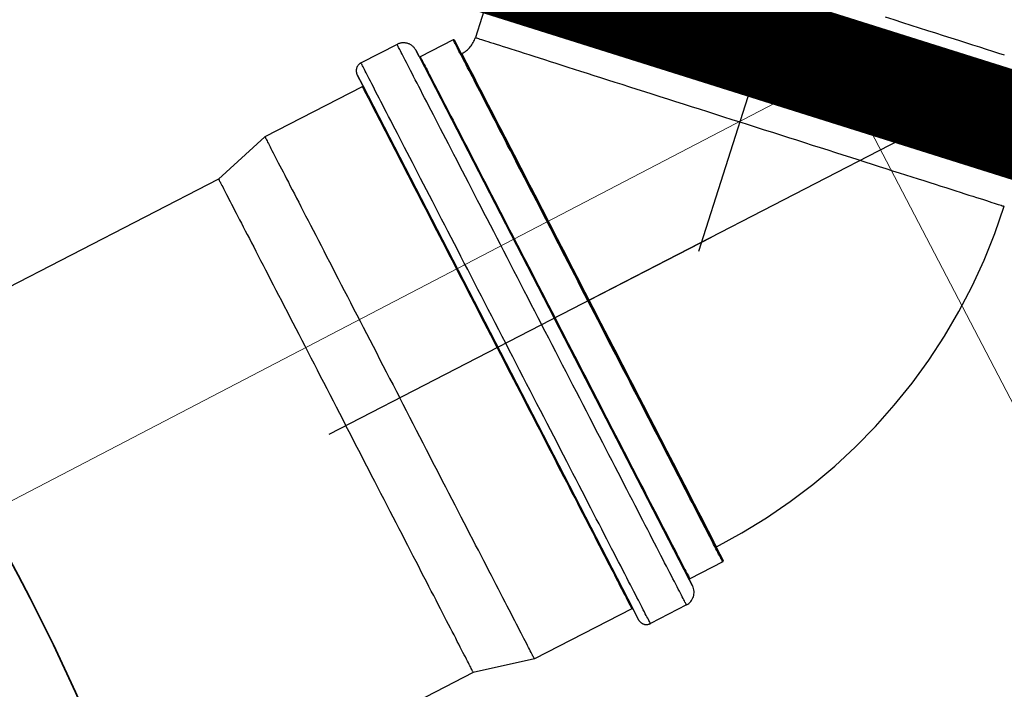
# Model space of a CAD drawing. Header units: metres. Extents: x -535942 to -530626, y -1087729 to -1086275.
# Tile 122 of 247: x -534205.161 to -534204.603, y -1086919.07 to -1086918.69. Entities that reach past the tile are written whole.
import ezdxf

# ---------------------------------------------------------------- set-up
doc = ezdxf.new("R2010")
doc.units = ezdxf.units.M
for name, pattern in [('A_CARA_07', [7, 5, -2]), ('DASHDOT', [1, 0.5, -0.25, 0, -0.25]), ('DASHED', [19.05, 12.7, -6.35])]:
    doc.linetypes.add(name, pattern=pattern)
for name, color, linetype in [('_externi reference', 7, 'Continuous'), ('PROSPECT_neviditelná', 8, 'DASHED'), ('PROSPECT_osa', 8, 'DASHDOT')]:
    doc.layers.add(name, color=color, linetype=linetype)
doc.layers.add('AG_Demolice', color=7, linetype='Continuous', lineweight=25, true_color=0xff8000)
for name, color, linetype, lineweight in [('AG_koty souradnice značky', 240, 'Continuous', 13), ('CA_POHHRA25', 7, 'Continuous', 25), ('CA_REZY', 1, 'Continuous', 50), ('PROSPECT_technologie - nová', 150, 'Continuous', 35)]:
    doc.layers.add(name, color=color, linetype=linetype, lineweight=lineweight)
doc.styles.add('PM-Poznámka', font='ARIALN.TTF', dxfattribs={"width": 0.8})
doc.dimstyles.new('RP_Poznámkový', dxfattribs={"dimscale": 0, "dimtxt": 2, "dimasz": 2, "dimexe": 0, "dimexo": 5, "dimgap": 0.5, "dimtad": 1, "dimzin": 1, "dimtxsty": 'PM-Poznámka', "dimblk": 'ARCHTICK', "dimcen": 2.5, "dimclrd": 256, "dimclre": 256, "dimclrt": 256, "dimadec": 5, "dimazin": 0, "dimtm": 1e-09, "dimtfac": 1, "dimtmove": 1, "dimatfit": 3, "dimldrblk": 'CLOSEDBLANK', "dimfxl": 10, "dimfxlon": 1, "dimtfill": 1, "dimlwd": 13, "dimlwe": 13, "dimarcsym": 0})

# ---------------------------------------------------------------- blocks, each defined once
blk = doc.blocks.new('A$Ca185f1d1')
at = {"layer": 'CA_POHHRA25', "color": 240, "linetype": 'A_CARA_07', "lineweight": 13}
blk.add_circle((13970, -5395.08), 1220, dxfattribs=at)
blk = doc.blocks.new('A$C881cb249')
at = {"layer": 'PROSPECT_neviditelná'}
for p, q in [((12.34144, 10.097), (12.32532, 10.04651)), ((12.3127, 10.04524), (12.29404, 10.0356)), ((12.31346, 10.04484), (12.31337, 10.04502)), ((12.3134, 10.04498), (12.3134, 10.04498)), ((12.3134, 10.04498), (12.31713, 10.03773)), ((12.28084, 10.04263), (12.26041, 10.03208)), ((12.31713, 10.03773), (12.31346, 10.04484)), ((12.29171, 10.03902), (12.29162, 10.03919)), ((12.29165, 10.03915), (12.29165, 10.03915)), ((12.29165, 10.03915), (12.29337, 10.03582)), ((12.29337, 10.03582), (12.29171, 10.03902)), ((12.29337, 10.03582), (12.37006, 9.88724)), ((12.31713, 10.03773), (12.31722, 10.03757)), ((12.31722, 10.03756), (12.31713, 10.03773)), ((12.31722, 10.03757), (12.38961, 9.89733)), ((12.38961, 9.89733), (12.31722, 10.03756)), ((12.31767, 10.03745), (12.31736, 10.03729)), ((12.26138, 10.01931), (12.25826, 10.02535)), ((12.25828, 10.0253), (12.25828, 10.0253)), ((12.25828, 10.0253), (12.26138, 10.01931)), ((12.26116, 10.01863), (12.20592, 9.99012)), ((12.26138, 10.01931), (12.41476, 9.72216)), ((12.20592, 9.99012), (12.17963, 9.96619)), ((12.17963, 9.96619), (11.98898, 9.86778)), ((12.46199, 9.75711), (12.38961, 9.89733)), ((12.38961, 9.89733), (12.46199, 9.7571)), ((12.44675, 9.73867), (12.37006, 9.88724)), ((12.37006, 9.88724), (12.44847, 9.73534)), ((12.33807, 9.87073), (12.41786, 9.71616)), ((12.46215, 9.75754), (12.46185, 9.75738)), ((12.46208, 9.75694), (12.46199, 9.75711)), ((12.46199, 9.7571), (12.46208, 9.75694)), ((12.46575, 9.74983), (12.46208, 9.75694)), ((12.46208, 9.75694), (12.46582, 9.74969)), ((12.46562, 9.74898), (12.44696, 9.73934)), ((12.46584, 9.74965), (12.46575, 9.74983)), ((12.46582, 9.74969), (12.46584, 9.74965)), ((12.4484, 9.73547), (12.44675, 9.73867)), ((12.44849, 9.73529), (12.4484, 9.73547)), ((12.44847, 9.73534), (12.44849, 9.73529)), ((12.41409, 9.72237), (12.35885, 9.69386)), ((12.41779, 9.7163), (12.41476, 9.72216)), ((12.44505, 9.72452), (12.42462, 9.71397)), ((12.41788, 9.71612), (12.41779, 9.7163)), ((12.41786, 9.71616), (12.41788, 9.71612)), ((12.35885, 9.69386), (12.32412, 9.68628)), ((12.32412, 9.68628), (12.13347, 9.58787))]:
    blk.add_line(p, q, dxfattribs=at)
for points in [[(12.46543, 10.05743), (12.4706, 10.05578), (12.4758, 10.05412), (12.48101, 10.05246), (12.48624, 10.05079), (12.49148, 10.04912)], [(12.62562, 10.03648), (12.6223, 10.03754), (12.61884, 10.03864), (12.61524, 10.03979), (12.6115, 10.04099), (12.60764, 10.04222), (12.60365, 10.04349), (12.59954, 10.0448), (12.59531, 10.04615), (12.59098, 10.04754), (12.58653, 10.04895), (12.58199, 10.0504), (12.57735, 10.05188), (12.57262, 10.05339), (12.56781, 10.05493), (12.56292, 10.05649), (12.55795, 10.05807)], [(12.38916, 9.89711), (12.38729, 9.90073), (12.38542, 9.90435), (12.38355, 9.90797), (12.38169, 9.91159), (12.37982, 9.9152), (12.37796, 9.9188), (12.37611, 9.92239), (12.37426, 9.92597), (12.37243, 9.92953), (12.3706, 9.93307), (12.36879, 9.93658), (12.36698, 9.94007), (12.36519, 9.94354), (12.36342, 9.94698), (12.36166, 9.95039), (12.35992, 9.95376), (12.35819, 9.95711), (12.35648, 9.96041), (12.3548, 9.96368), (12.35313, 9.96691), (12.35149, 9.97009), (12.34986, 9.97324), (12.34827, 9.97633), (12.34669, 9.97938), (12.34515, 9.98238), (12.34362, 9.98533), (12.34213, 9.98822), (12.34066, 9.99106), (12.33923, 9.99384), (12.33782, 9.99657), (12.33645, 9.99923), (12.3351, 10.00183), (12.33379, 10.00437), (12.33251, 10.00685), (12.33127, 10.00926), (12.33006, 10.0116), (12.32889, 10.01387), (12.32775, 10.01607), (12.32665, 10.0182), (12.32559, 10.02026), (12.32457, 10.02225), (12.32358, 10.02415), (12.32264, 10.02598), (12.32173, 10.02774), (12.32087, 10.02941), (12.32004, 10.03101), (12.31926, 10.03252), (12.31852, 10.03396), (12.31782, 10.03531), (12.31717, 10.03657), (12.31656, 10.03776), (12.31599, 10.03885), (12.31547, 10.03987), (12.31499, 10.04079), (12.31456, 10.04163), (12.31417, 10.04239), (12.31383, 10.04305), (12.31353, 10.04363), (12.31327, 10.04412), (12.31307, 10.04452), (12.31291, 10.04483), (12.31279, 10.04506), (12.31272, 10.04519), (12.3127, 10.04524)], [(12.32532, 10.04651), (12.32539, 10.04648), (12.32561, 10.04642), (12.32596, 10.0463), (12.32646, 10.04614), (12.3271, 10.04594), (12.32788, 10.04569), (12.3288, 10.0454), (12.32986, 10.04506), (12.33105, 10.04468), (12.33238, 10.04425), (12.33385, 10.04379), (12.33546, 10.04327), (12.33719, 10.04272), (12.33906, 10.04212), (12.34105, 10.04149), (12.34318, 10.04081), (12.34543, 10.04009), (12.3478, 10.03934), (12.35029, 10.03854), (12.3529, 10.03771), (12.35563, 10.03684), (12.35847, 10.03593), (12.36142, 10.03499), (12.36448, 10.03401), (12.36765, 10.033), (12.37092, 10.03196), (12.37428, 10.03088), (12.37775, 10.02978), (12.3813, 10.02864), (12.38495, 10.02748), (12.38868, 10.02629), (12.39249, 10.02507), (12.39638, 10.02383), (12.40035, 10.02257), (12.40438, 10.02128), (12.40849, 10.01997), (12.41266, 10.01864), (12.41688, 10.01729), (12.42117, 10.01592), (12.4255, 10.01454), (12.42988, 10.01314), (12.43431, 10.01173), (12.43877, 10.01031), (12.44327, 10.00887), (12.4478, 10.00743), (12.45235, 10.00597), (12.45693, 10.00451), (12.46153, 10.00305), (12.46613, 10.00158), (12.47075, 10.0001), (12.47537, 9.99863)], [(12.62634, 10.00609), (12.62396, 10.00684), (12.62143, 10.00765), (12.61873, 10.00852), (12.61588, 10.00943), (12.61287, 10.01038), (12.60972, 10.01139), (12.60642, 10.01244), (12.60299, 10.01354), (12.59942, 10.01468), (12.59571, 10.01586), (12.59188, 10.01708), (12.58793, 10.01834), (12.58386, 10.01964), (12.57968, 10.02098), (12.57539, 10.02235), (12.57099, 10.02375), (12.5665, 10.02518), (12.56192, 10.02664), (12.55726, 10.02813), (12.55251, 10.02965), (12.54769, 10.03118), (12.5428, 10.03274), (12.53785, 10.03432), (12.53284, 10.03592), (12.52778, 10.03754), (12.52268, 10.03916), (12.51754, 10.04081), (12.51236, 10.04246), (12.50717, 10.04411), (12.50195, 10.04578), (12.49672, 10.04745), (12.49148, 10.04912)], [(12.36493, 9.87973), (12.36096, 9.88742), (12.35898, 9.89126), (12.357, 9.8951), (12.35502, 9.89893), (12.35305, 9.90275), (12.35109, 9.90656), (12.34913, 9.91035), (12.34717, 9.91413), (12.34523, 9.9179), (12.3433, 9.92164), (12.34138, 9.92536), (12.33947, 9.92906), (12.33758, 9.93273), (12.3357, 9.93637), (12.33383, 9.93998), (12.33199, 9.94355), (12.33016, 9.9471), (12.32835, 9.9506), (12.32656, 9.95407), (12.32479, 9.95749), (12.32305, 9.96087), (12.32132, 9.96421), (12.31963, 9.9675), (12.31795, 9.97074), (12.31631, 9.97393), (12.31469, 9.97707), (12.3131, 9.98015), (12.31154, 9.98317), (12.31, 9.98614), (12.3085, 9.98905), (12.30703, 9.9919), (12.3056, 9.99468), (12.30419, 9.9974), (12.30283, 10.00005), (12.30149, 10.00263), (12.30019, 10.00515), (12.29893, 10.00759), (12.29771, 10.00996), (12.29652, 10.01226), (12.29538, 10.01448), (12.29427, 10.01662), (12.2932, 10.01869), (12.29218, 10.02068), (12.29119, 10.02259), (12.29025, 10.02441), (12.28935, 10.02616), (12.28849, 10.02782), (12.28768, 10.0294), (12.28691, 10.03089), (12.28618, 10.0323), (12.2855, 10.03362), (12.28486, 10.03485), (12.28427, 10.03599), (12.28373, 10.03705), (12.28323, 10.03801), (12.28278, 10.03889), (12.28237, 10.03967), (12.28202, 10.04036), (12.28171, 10.04096), (12.28144, 10.04147), (12.28123, 10.04189), (12.28106, 10.04222), (12.28094, 10.04245), (12.28087, 10.04259), (12.28084, 10.04263)], [(12.29404, 10.0356), (12.29406, 10.03556), (12.29413, 10.03542), (12.29425, 10.0352), (12.29441, 10.03489), (12.29461, 10.03449), (12.29487, 10.034), (12.29516, 10.03342), (12.29551, 10.03276), (12.2959, 10.032), (12.29633, 10.03116), (12.29681, 10.03024), (12.29733, 10.02922), (12.2979, 10.02812), (12.29851, 10.02694), (12.29916, 10.02568), (12.29986, 10.02432), (12.3006, 10.02289), (12.30138, 10.02138), (12.3022, 10.01978), (12.30307, 10.01811), (12.30397, 10.01636), (12.30492, 10.01452), (12.3059, 10.01262), (12.30693, 10.01063), (12.30799, 10.00858), (12.30909, 10.00645), (12.31023, 10.00424), (12.3114, 10.00197), (12.31261, 9.99963), (12.31385, 9.99722), (12.31513, 9.99475), (12.31644, 9.99221), (12.31778, 9.98961), (12.31916, 9.98694), (12.32056, 9.98422), (12.322, 9.98144), (12.32346, 9.9786), (12.32496, 9.9757), (12.32648, 9.97276), (12.32803, 9.96976), (12.3296, 9.96671), (12.3312, 9.96361), (12.33282, 9.96047), (12.33446, 9.95729), (12.33613, 9.95406), (12.33782, 9.95079), (12.33952, 9.94749), (12.34125, 9.94414), (12.34299, 9.94077), (12.34475, 9.93736), (12.34653, 9.93392), (12.34831, 9.93046), (12.35012, 9.92696), (12.35193, 9.92345), (12.35376, 9.91991), (12.35559, 9.91635), (12.35744, 9.91278), (12.35929, 9.90918), (12.36116, 9.90558), (12.36302, 9.90197), (12.36489, 9.89834), (12.36676, 9.89472), (12.36863, 9.8911), (12.3705, 9.88747)], [(12.38961, 9.89733), (12.37955, 9.91681), (12.36945, 9.93638), (12.35976, 9.95515), (12.35068, 9.97274), (12.3424, 9.98878), (12.33508, 10.00296), (12.32888, 10.01498), (12.32392, 10.02459), (12.3203, 10.0316), (12.3181, 10.03586), (12.31736, 10.03729)], [(12.38991, 9.89749), (12.38764, 9.90189), (12.38537, 9.90628), (12.38311, 9.91066), (12.38086, 9.91503), (12.37861, 9.91939), (12.37637, 9.92372), (12.37415, 9.92802), (12.37194, 9.9323), (12.36975, 9.93654), (12.36759, 9.94074), (12.36544, 9.9449), (12.36332, 9.94901), (12.36122, 9.95307), (12.35915, 9.95708), (12.35711, 9.96103), (12.35511, 9.96491), (12.35313, 9.96873), (12.3512, 9.97248), (12.3493, 9.97616), (12.34745, 9.97975), (12.34563, 9.98327), (12.34386, 9.9867), (12.34213, 9.99004), (12.34046, 9.9933), (12.33883, 9.99645), (12.33725, 9.99951), (12.33572, 10.00247), (12.33425, 10.00533), (12.33283, 10.00808), (12.33146, 10.01072), (12.33016, 10.01324), (12.32891, 10.01566), (12.32773, 10.01796), (12.3266, 10.02013), (12.32554, 10.02219), (12.32454, 10.02413), (12.32361, 10.02594), (12.32274, 10.02762), (12.32194, 10.02917), (12.3212, 10.0306), (12.32054, 10.03189), (12.31994, 10.03305), (12.31941, 10.03408), (12.31895, 10.03497), (12.31856, 10.03572), (12.31824, 10.03634), (12.31799, 10.03682), (12.31781, 10.03717), (12.3177, 10.03738), (12.31767, 10.03745)], [(12.34251, 9.87302), (12.34053, 9.87687), (12.33854, 9.88071), (12.33656, 9.88455), (12.33459, 9.88838), (12.33261, 9.8922), (12.33065, 9.89601), (12.32869, 9.8998), (12.32674, 9.90358), (12.32479, 9.90735), (12.32286, 9.91109), (12.32094, 9.91481), (12.31903, 9.91851), (12.31714, 9.92218), (12.31526, 9.92582), (12.3134, 9.92943), (12.31155, 9.93301), (12.30972, 9.93655), (12.30791, 9.94005), (12.30612, 9.94352), (12.30435, 9.94694), (12.30261, 9.95032), (12.30089, 9.95366), (12.29919, 9.95695), (12.29752, 9.96019), (12.29587, 9.96338), (12.29425, 9.96652), (12.29266, 9.9696), (12.2911, 9.97263), (12.28957, 9.97559), (12.28807, 9.9785), (12.2866, 9.98135), (12.28516, 9.98413), (12.28376, 9.98685), (12.28239, 9.9895), (12.28105, 9.99208), (12.27976, 9.9946), (12.2785, 9.99704), (12.27727, 9.99941), (12.27609, 10.00171), (12.27494, 10.00393), (12.27383, 10.00607), (12.27277, 10.00814), (12.27174, 10.01013), (12.27075, 10.01204), (12.26981, 10.01386), (12.26891, 10.01561), (12.26805, 10.01727), (12.26724, 10.01885), (12.26647, 10.02034), (12.26574, 10.02175), (12.26506, 10.02307), (12.26442, 10.0243), (12.26383, 10.02544), (12.26329, 10.0265), (12.26279, 10.02746), (12.26234, 10.02834), (12.26194, 10.02912), (12.26158, 10.02981), (12.26127, 10.03041), (12.261, 10.03092), (12.26079, 10.03134), (12.26062, 10.03167), (12.2605, 10.0319), (12.26043, 10.03204), (12.26041, 10.03208)], [(12.26116, 10.01863), (12.26118, 10.01859), (12.26125, 10.01845), (12.26137, 10.01823), (12.26153, 10.01792), (12.26174, 10.01752), (12.26199, 10.01703), (12.26229, 10.01645), (12.26263, 10.01578), (12.26302, 10.01503), (12.26345, 10.01419), (12.26393, 10.01326), (12.26445, 10.01225), (12.26502, 10.01115), (12.26563, 10.00997), (12.26629, 10.0087), (12.26698, 10.00735), (12.26772, 10.00592), (12.2685, 10.00441), (12.26933, 10.00281), (12.27019, 10.00114), (12.2711, 9.99938), (12.27204, 9.99755), (12.27303, 9.99565), (12.27405, 9.99366), (12.27511, 9.99161), (12.27621, 9.98948), (12.27735, 9.98727), (12.27852, 9.985), (12.27973, 9.98266), (12.28097, 9.98025), (12.28225, 9.97778), (12.28356, 9.97524), (12.2849, 9.97264), (12.28628, 9.96997), (12.28768, 9.96725), (12.28912, 9.96446), (12.29059, 9.96163), (12.29208, 9.95873), (12.2936, 9.95579), (12.29515, 9.95279), (12.29672, 9.94974), (12.29832, 9.94664), (12.29994, 9.9435), (12.30159, 9.94032), (12.30325, 9.93709), (12.30494, 9.93382), (12.30665, 9.93052), (12.30837, 9.92717), (12.31011, 9.9238), (12.31187, 9.92039), (12.31365, 9.91695), (12.31544, 9.91348), (12.31724, 9.90999), (12.31905, 9.90648), (12.32088, 9.90294), (12.32272, 9.89938), (12.32456, 9.89581), (12.32642, 9.89221), (12.32828, 9.88861), (12.33014, 9.88499), (12.33201, 9.88137), (12.33388, 9.87775), (12.33575, 9.87412), (12.33762, 9.8705)], [(12.47537, 9.99863), (12.47999, 9.99715), (12.48461, 9.99568), (12.48921, 9.99421), (12.49381, 9.99274), (12.49839, 9.99128), (12.50294, 9.98983), (12.50747, 9.98838), (12.51197, 9.98695), (12.51643, 9.98553), (12.52086, 9.98411), (12.52524, 9.98271), (12.52957, 9.98133), (12.53386, 9.97997), (12.53808, 9.97862), (12.54225, 9.97729), (12.54636, 9.97598), (12.55039, 9.97469), (12.55436, 9.97342), (12.55825, 9.97218), (12.56206, 9.97096), (12.56579, 9.96977), (12.56944, 9.96861), (12.57299, 9.96748), (12.57645, 9.96637), (12.57982, 9.9653), (12.58309, 9.96425), (12.58625, 9.96324), (12.58932, 9.96227), (12.59227, 9.96133), (12.59511, 9.96042), (12.59784, 9.95955), (12.60045, 9.95872), (12.60294, 9.95792), (12.60531, 9.95716), (12.60756, 9.95645), (12.60969, 9.95577), (12.61168, 9.95513), (12.61355, 9.95454), (12.61528, 9.95398), (12.61689, 9.95347), (12.61835, 9.953), (12.61969, 9.95258), (12.62088, 9.95219), (12.62194, 9.95186), (12.62286, 9.95156), (12.62364, 9.95132), (12.62428, 9.95111), (12.62478, 9.95095), (12.62513, 9.95084), (12.62534, 9.95077), (12.62542, 9.95075)], [(12.20592, 9.99012), (12.20594, 9.99007), (12.20602, 9.98993), (12.20613, 9.9897), (12.2063, 9.98938), (12.20651, 9.98897), (12.20677, 9.98846), (12.20708, 9.98787), (12.20744, 9.98718), (12.20784, 9.9864), (12.20829, 9.98554), (12.20878, 9.98458), (12.20932, 9.98354), (12.2099, 9.9824), (12.21053, 9.98118), (12.21121, 9.97988), (12.21192, 9.97849), (12.21269, 9.97701), (12.21349, 9.97545), (12.21434, 9.9738), (12.21523, 9.97208), (12.21616, 9.97027), (12.21714, 9.96839), (12.21815, 9.96642), (12.21921, 9.96438), (12.2203, 9.96226), (12.22143, 9.96007), (12.2226, 9.9578), (12.22381, 9.95546), (12.22505, 9.95305), (12.22633, 9.95057), (12.22765, 9.94803), (12.22899, 9.94542), (12.23038, 9.94274), (12.23179, 9.94), (12.23323, 9.9372), (12.23471, 9.93434), (12.23621, 9.93143), (12.23775, 9.92846), (12.23931, 9.92543), (12.2409, 9.92235), (12.24251, 9.91923), (12.24415, 9.91605), (12.24581, 9.91283), (12.2475, 9.90957), (12.24921, 9.90626), (12.25094, 9.90291), (12.25268, 9.89953), (12.25445, 9.89611), (12.25623, 9.89265), (12.25803, 9.88916), (12.25985, 9.88565), (12.26167, 9.88211), (12.26352, 9.87854), (12.26537, 9.87495), (12.26723, 9.87134), (12.26911, 9.86771), (12.27099, 9.86407), (12.27288, 9.86041), (12.27477, 9.85674), (12.27667, 9.85306), (12.27857, 9.84937), (12.28048, 9.84568), (12.28238, 9.84199)], [(12.17963, 9.96619), (12.17965, 9.96615), (12.17972, 9.96601), (12.17984, 9.96579), (12.18, 9.96548), (12.18021, 9.96507), (12.18046, 9.96458), (12.18076, 9.964), (12.18111, 9.96333), (12.1815, 9.96257), (12.18194, 9.96173), (12.18242, 9.96079), (12.18294, 9.95977), (12.18351, 9.95867), (12.18413, 9.95748), (12.18479, 9.95621), (12.18549, 9.95485), (12.18623, 9.95341), (12.18701, 9.95189), (12.18784, 9.95029), (12.18871, 9.94861), (12.18962, 9.94685), (12.19057, 9.94501), (12.19155, 9.9431), (12.19258, 9.94111), (12.19364, 9.93905), (12.19475, 9.93691), (12.19588, 9.93471), (12.19706, 9.93243), (12.19827, 9.93009), (12.19951, 9.92768), (12.20079, 9.9252), (12.2021, 9.92266), (12.20344, 9.92006), (12.20482, 9.9174), (12.20622, 9.91468), (12.20765, 9.91191), (12.20911, 9.90907), (12.2106, 9.90619), (12.21212, 9.90325), (12.21366, 9.90027), (12.21523, 9.89724), (12.21681, 9.89416), (12.21843, 9.89104), (12.22006, 9.88787), (12.22171, 9.88467), (12.22338, 9.88143), (12.22508, 9.87815), (12.22678, 9.87485), (12.22851, 9.87151), (12.23025, 9.86814), (12.232, 9.86474), (12.23377, 9.86132), (12.23554, 9.85788), (12.23733, 9.85441), (12.23913, 9.85093), (12.24093, 9.84743), (12.24275, 9.84392), (12.24456, 9.8404), (12.24639, 9.83687), (12.24821, 9.83333), (12.25004, 9.82978), (12.25187, 9.82624)], [(12.46562, 9.74898), (12.4656, 9.74902), (12.46553, 9.74915), (12.46542, 9.74938), (12.46526, 9.74969), (12.46505, 9.75009), (12.4648, 9.75058), (12.4645, 9.75116), (12.46416, 9.75182), (12.46377, 9.75258), (12.46333, 9.75342), (12.46285, 9.75434), (12.46233, 9.75536), (12.46176, 9.75646), (12.46115, 9.75764), (12.4605, 9.75891), (12.4598, 9.76026), (12.45906, 9.76169), (12.45828, 9.7632), (12.45746, 9.7648), (12.45659, 9.76647), (12.45569, 9.76823), (12.45474, 9.77006), (12.45376, 9.77197), (12.45273, 9.77395), (12.45167, 9.77601), (12.45057, 9.77814), (12.44944, 9.78034), (12.44826, 9.78261), (12.44705, 9.78495), (12.44581, 9.78736), (12.44453, 9.78984), (12.44322, 9.79238), (12.44188, 9.79498), (12.4405, 9.79764), (12.4391, 9.80037), (12.43766, 9.80315), (12.43619, 9.80599), (12.4347, 9.80889), (12.43318, 9.81183), (12.43163, 9.81483), (12.43006, 9.81788), (12.42846, 9.82098), (12.42684, 9.82412), (12.42519, 9.8273), (12.42353, 9.83053), (12.42184, 9.8338), (12.42013, 9.83711), (12.41841, 9.84045), (12.41666, 9.84383), (12.41491, 9.84723), (12.41313, 9.85067), (12.41134, 9.85414), (12.40954, 9.85763), (12.40772, 9.86115), (12.4059, 9.86468), (12.40406, 9.86824), (12.40222, 9.87182), (12.40036, 9.87541), (12.3985, 9.87901), (12.39664, 9.88262), (12.39477, 9.88624), (12.3929, 9.88986), (12.39103, 9.89348), (12.38916, 9.89711)], [(12.46185, 9.75738), (12.46115, 9.75874), (12.45898, 9.76294), (12.4554, 9.76988), (12.45047, 9.77943), (12.44429, 9.79139), (12.437, 9.80552), (12.42874, 9.82152), (12.41968, 9.83907), (12.41, 9.85782), (12.39991, 9.87737), (12.38961, 9.89733)], [(12.46215, 9.75754), (12.46212, 9.75761), (12.46201, 9.75781), (12.46183, 9.75816), (12.46158, 9.75864), (12.46126, 9.75926), (12.46087, 9.76002), (12.46041, 9.76091), (12.45988, 9.76193), (12.45928, 9.76309), (12.45862, 9.76439), (12.45788, 9.76581), (12.45708, 9.76737), (12.45621, 9.76905), (12.45528, 9.77086), (12.45428, 9.77279), (12.45322, 9.77485), (12.45209, 9.77703), (12.45091, 9.77932), (12.44966, 9.78174), (12.44836, 9.78427), (12.44699, 9.78691), (12.44557, 9.78965), (12.4441, 9.79251), (12.44257, 9.79547), (12.44099, 9.79853), (12.43936, 9.80169), (12.43768, 9.80494), (12.43596, 9.80828), (12.43419, 9.81171), (12.43237, 9.81523), (12.43052, 9.81883), (12.42862, 9.8225), (12.42668, 9.82625), (12.42471, 9.83007), (12.42271, 9.83395), (12.42067, 9.8379), (12.4186, 9.84191), (12.4165, 9.84597), (12.41438, 9.85008), (12.41223, 9.85424), (12.41006, 9.85845), (12.40788, 9.86269), (12.40567, 9.86696), (12.40345, 9.87127), (12.40121, 9.8756), (12.39896, 9.87995), (12.39671, 9.88432), (12.39445, 9.8887), (12.39218, 9.8931), (12.38991, 9.89749)], [(12.3705, 9.88747), (12.37237, 9.88385), (12.37424, 9.88023), (12.37611, 9.8766), (12.37798, 9.87298), (12.37985, 9.86937), (12.38171, 9.86576), (12.38356, 9.86217), (12.38541, 9.85859), (12.38725, 9.85503), (12.38907, 9.8515), (12.39089, 9.84798), (12.39269, 9.84449), (12.39448, 9.84102), (12.39625, 9.83759), (12.39801, 9.83418), (12.39975, 9.8308), (12.40148, 9.82746), (12.40319, 9.82415), (12.40487, 9.82089), (12.40654, 9.81766), (12.40818, 9.81447), (12.4098, 9.81133), (12.4114, 9.80824), (12.41298, 9.80519), (12.41452, 9.80219), (12.41604, 9.79924), (12.41754, 9.79635), (12.419, 9.79351), (12.42044, 9.79073), (12.42185, 9.788), (12.42322, 9.78534), (12.42456, 9.78274), (12.42588, 9.7802), (12.42715, 9.77772), (12.4284, 9.77531), (12.4296, 9.77297), (12.43078, 9.7707), (12.43191, 9.7685), (12.43301, 9.76637), (12.43408, 9.76431), (12.4351, 9.76233), (12.43608, 9.76042), (12.43703, 9.75859), (12.43793, 9.75684), (12.4388, 9.75516), (12.43962, 9.75357), (12.4404, 9.75205), (12.44114, 9.75062), (12.44184, 9.74927), (12.44249, 9.748), (12.4431, 9.74682), (12.44367, 9.74572), (12.44419, 9.74471), (12.44467, 9.74378), (12.44511, 9.74294), (12.44549, 9.74219), (12.44584, 9.74152), (12.44614, 9.74095), (12.44639, 9.74046), (12.4466, 9.74006), (12.44676, 9.73975), (12.44687, 9.73952), (12.44694, 9.73939), (12.44696, 9.73934)], [(12.44505, 9.72452), (12.44503, 9.72456), (12.44496, 9.7247), (12.44484, 9.72493), (12.44467, 9.72526), (12.44445, 9.72567), (12.44419, 9.72618), (12.44388, 9.72679), (12.44352, 9.72748), (12.44312, 9.72826), (12.44267, 9.72914), (12.44217, 9.7301), (12.44162, 9.73116), (12.44103, 9.7323), (12.4404, 9.73353), (12.43972, 9.73485), (12.43899, 9.73626), (12.43822, 9.73775), (12.43741, 9.73933), (12.43655, 9.74099), (12.43565, 9.74273), (12.43471, 9.74456), (12.43372, 9.74647), (12.43269, 9.74846), (12.43163, 9.75053), (12.43052, 9.75267), (12.42937, 9.75489), (12.42819, 9.75719), (12.42696, 9.75956), (12.4257, 9.762), (12.4244, 9.76452), (12.42307, 9.7671), (12.4217, 9.76975), (12.4203, 9.77247), (12.41886, 9.77525), (12.41739, 9.7781), (12.41589, 9.78101), (12.41436, 9.78397), (12.4128, 9.787), (12.41121, 9.79008), (12.40959, 9.79322), (12.40794, 9.79641), (12.40627, 9.79965), (12.40457, 9.80294), (12.40285, 9.80627), (12.4011, 9.80966), (12.39934, 9.81308), (12.39755, 9.81655), (12.39574, 9.82005), (12.39391, 9.82359), (12.39206, 9.82717), (12.3902, 9.83078), (12.38832, 9.83442), (12.38643, 9.83809), (12.38452, 9.84179), (12.3826, 9.84551), (12.38067, 9.84925), (12.37872, 9.85301), (12.37677, 9.8568), (12.37481, 9.86059), (12.37285, 9.8644), (12.37087, 9.86822), (12.3689, 9.87205), (12.36692, 9.87589), (12.36493, 9.87973)], [(12.42462, 9.71397), (12.42459, 9.71401), (12.42452, 9.71415), (12.4244, 9.71438), (12.42423, 9.71471), (12.42402, 9.71513), (12.42375, 9.71563), (12.42344, 9.71624), (12.42309, 9.71693), (12.42268, 9.71771), (12.42223, 9.71859), (12.42173, 9.71955), (12.42119, 9.72061), (12.4206, 9.72175), (12.41996, 9.72298), (12.41928, 9.7243), (12.41855, 9.72571), (12.41778, 9.7272), (12.41697, 9.72878), (12.41611, 9.73044), (12.41521, 9.73218), (12.41427, 9.73401), (12.41328, 9.73592), (12.41226, 9.73791), (12.41119, 9.73998), (12.41008, 9.74212), (12.40893, 9.74434), (12.40775, 9.74664), (12.40653, 9.74901), (12.40526, 9.75145), (12.40397, 9.75397), (12.40263, 9.75655), (12.40126, 9.7592), (12.39986, 9.76192), (12.39843, 9.7647), (12.39696, 9.76755), (12.39546, 9.77046), (12.39392, 9.77342), (12.39236, 9.77645), (12.39077, 9.77953), (12.38915, 9.78267), (12.38751, 9.78586), (12.38583, 9.7891), (12.38413, 9.79239), (12.38241, 9.79572), (12.38067, 9.79911), (12.3789, 9.80253), (12.37711, 9.806), (12.3753, 9.8095), (12.37347, 9.81304), (12.37163, 9.81662), (12.36976, 9.82023), (12.36788, 9.82387), (12.36599, 9.82754), (12.36408, 9.83124), (12.36216, 9.83496), (12.36023, 9.8387), (12.35829, 9.84247), (12.35633, 9.84625), (12.35437, 9.85004), (12.35241, 9.85385), (12.35043, 9.85767), (12.34846, 9.8615), (12.34648, 9.86534), (12.34449, 9.86918), (12.34251, 9.87302)], [(12.33762, 9.8705), (12.33949, 9.86688), (12.34136, 9.86325), (12.34324, 9.85963), (12.3451, 9.85601), (12.34697, 9.8524), (12.34883, 9.84879), (12.35068, 9.8452), (12.35253, 9.84162), (12.35437, 9.83806), (12.35619, 9.83453), (12.35801, 9.83101), (12.35981, 9.82752), (12.3616, 9.82405), (12.36337, 9.82062), (12.36513, 9.81721), (12.36688, 9.81383), (12.3686, 9.81049), (12.37031, 9.80718), (12.37199, 9.80391), (12.37366, 9.80069), (12.37531, 9.7975), (12.37693, 9.79436), (12.37852, 9.79127), (12.3801, 9.78822), (12.38165, 9.78522), (12.38317, 9.78227), (12.38466, 9.77938), (12.38613, 9.77654), (12.38756, 9.77376), (12.38897, 9.77103), (12.39034, 9.76837), (12.39169, 9.76577), (12.393, 9.76323), (12.39427, 9.76075), (12.39552, 9.75834), (12.39673, 9.756), (12.3979, 9.75373), (12.39904, 9.75153), (12.40014, 9.7494), (12.4012, 9.74734), (12.40222, 9.74536), (12.40321, 9.74345), (12.40415, 9.74162), (12.40506, 9.73987), (12.40592, 9.73819), (12.40674, 9.7366), (12.40753, 9.73508), (12.40826, 9.73365), (12.40896, 9.7323), (12.40962, 9.73103), (12.41023, 9.72985), (12.41079, 9.72875), (12.41132, 9.72774), (12.41179, 9.72681), (12.41223, 9.72597), (12.41262, 9.72522), (12.41296, 9.72455), (12.41326, 9.72398), (12.41351, 9.72349), (12.41372, 9.72309), (12.41388, 9.72277), (12.41399, 9.72255), (12.41406, 9.72242), (12.41409, 9.72237)], [(12.35885, 9.69386), (12.35882, 9.6939), (12.35875, 9.69404), (12.35863, 9.69427), (12.35847, 9.69459), (12.35825, 9.69501), (12.35799, 9.69551), (12.35768, 9.69611), (12.35733, 9.6968), (12.35693, 9.69757), (12.35648, 9.69844), (12.35599, 9.69939), (12.35545, 9.70044), (12.35486, 9.70157), (12.35423, 9.70279), (12.35356, 9.7041), (12.35284, 9.70549), (12.35208, 9.70697), (12.35127, 9.70853), (12.35043, 9.71017), (12.34953, 9.7119), (12.3486, 9.7137), (12.34763, 9.71559), (12.34661, 9.71756), (12.34556, 9.7196), (12.34447, 9.72172), (12.34333, 9.72391), (12.34216, 9.72618), (12.34096, 9.72851), (12.33971, 9.73092), (12.33843, 9.7334), (12.33712, 9.73595), (12.33577, 9.73856), (12.33439, 9.74123), (12.33298, 9.74397), (12.33153, 9.74677), (12.33006, 9.74963), (12.32855, 9.75255), (12.32702, 9.75552), (12.32546, 9.75854), (12.32387, 9.76162), (12.32225, 9.76475), (12.32061, 9.76792), (12.31895, 9.77114), (12.31727, 9.77441), (12.31556, 9.77772), (12.31383, 9.78106), (12.31208, 9.78445), (12.31032, 9.78787), (12.30854, 9.79132), (12.30674, 9.79481), (12.30492, 9.79833), (12.30309, 9.80187), (12.30125, 9.80544), (12.2994, 9.80903), (12.29753, 9.81264), (12.29566, 9.81627), (12.29378, 9.81991), (12.29189, 9.82357), (12.29, 9.82724), (12.2881, 9.83092), (12.28619, 9.8346), (12.28429, 9.83829), (12.28238, 9.84199)], [(12.32412, 9.68628), (12.32409, 9.68633), (12.32402, 9.68646), (12.32391, 9.68669), (12.32375, 9.687), (12.32354, 9.68741), (12.32328, 9.6879), (12.32298, 9.68848), (12.32264, 9.68915), (12.32225, 9.68991), (12.32181, 9.69075), (12.32133, 9.69168), (12.3208, 9.6927), (12.32023, 9.69381), (12.31962, 9.695), (12.31896, 9.69627), (12.31826, 9.69763), (12.31752, 9.69907), (12.31673, 9.70059), (12.31591, 9.70219), (12.31504, 9.70387), (12.31413, 9.70563), (12.31318, 9.70747), (12.31219, 9.70938), (12.31117, 9.71137), (12.3101, 9.71343), (12.309, 9.71557), (12.30786, 9.71777), (12.30669, 9.72005), (12.30548, 9.72239), (12.30423, 9.7248), (12.30296, 9.72728), (12.30165, 9.72981), (12.3003, 9.73242), (12.29893, 9.73508), (12.29753, 9.7378), (12.29609, 9.74057), (12.29463, 9.7434), (12.29314, 9.74629), (12.29163, 9.74922), (12.29009, 9.75221), (12.28852, 9.75524), (12.28693, 9.75832), (12.28532, 9.76144), (12.28369, 9.7646), (12.28204, 9.76781), (12.28036, 9.77105), (12.27867, 9.77432), (12.27696, 9.77763), (12.27524, 9.78097), (12.2735, 9.78434), (12.27175, 9.78774), (12.26998, 9.79116), (12.2682, 9.7946), (12.26642, 9.79807), (12.26462, 9.80155), (12.26281, 9.80505), (12.261, 9.80856), (12.25918, 9.81208), (12.25736, 9.81561), (12.25553, 9.81915), (12.2537, 9.82269), (12.25187, 9.82624)]]:
    blk.add_lwpolyline(points, dxfattribs=at)
for centre, radius, start, end in [((12.31293, 10.04479), 0.0005, 27.3023, 117.3023), ((12.31056, 10.05122), 0.0155, 297.3023, 342.3023), ((12.28451, 10.03552), 0.008, 27.3023, 117.3023), ((12.29381, 10.03605), 0.0005, 207.3023, 297.3023), ((12.2627, 10.02764), 0.005, 117.3023, 207.3023), ((12.26093, 10.01908), 0.0005, 297.3023, 27.3023), ((12.31056, 10.05122), 0.3305, 297.3023, 342.3023), ((12.4654, 9.74942), 0.0005, 297.3023, 27.3023), ((12.44719, 9.7389), 0.0005, 117.3023, 207.3023), ((12.44138, 9.73162), 0.008, 297.3023, 27.3023), ((12.41432, 9.72193), 0.0005, 27.3023, 117.3023), ((12.42232, 9.71841), 0.005, 207.3023, 297.3023)]:
    blk.add_arc(centre, radius, start, end, dxfattribs=at)
at = {"layer": 'PROSPECT_osa'}
for p, q in [((12.5386, 10.19678), (12.4519, 9.92509)), ((12.6864, 10.05054), (12.0703, 9.73251)), ((12.38991, 9.89749), (12.45922, 9.93327))]:
    blk.add_line(p, q, dxfattribs=at)
at = {"layer": 'PROSPECT_technologie - nová'}
for radius in [1.22, 1.1]:
    blk.add_circle((10.98621, 9.17292), radius, dxfattribs=at)
blk = doc.blocks.new('_ARCHTICK')
at = {"color": 0, "linetype": 'ByBlock', "const_width": 0.15}
blk.add_lwpolyline([(-0.5, -0.5), (0.5, 0.5)], dxfattribs=at)
blk = doc.blocks.new('*D178')
at = {"layer": 'AG_koty souradnice značky', "linetype": 'Continuous', "lineweight": 13, "transparency": 16777216}
for p, q in [((-534205.38558, -1086919.07777), (-534204.69655, -1086918.71888)), ((-534203.10976, -1086921.76532), (-534204.69655, -1086918.71888)), ((-534204.88357, -1086922.68924), (-534203.10976, -1086921.76532))]:
    blk.add_line(p, q, dxfattribs=at)
at = {"layer": 'Defpoints', "color": 0, "transparency": 16777216}
for p in [(-534204.69655, -1086918.71888), (-534206.27248, -1086919.53973), (-534206.58367, -1086923.57476)]:
    blk.add_point(p, dxfattribs=at)
at = {"layer": 'AG_koty souradnice značky', "lineweight": 13, "transparency": 16777216, "xscale": 0.4, "yscale": 0.4, "zscale": 0.4}
for p, rotation in [((-534204.69655, -1086918.71888), 117.51345), ((-534203.10976, -1086921.76532), 297.51345)]:
    blk.add_blockref('_ARCHTICK', p, dxfattribs=dict(at, rotation=rotation))
at = {"layer": 'AG_koty souradnice značky', "transparency": 16777216, "insert": (-534204.20504, -1086920.39935), "char_height": 0.4, "attachment_point": 5, "rotation": 117.5134, "style": 'PM-Poznámka', "bg_fill": 3, "box_fill_scale": 1.1, "bg_fill_color": 256, "bg_fill_true_color": 13158600, "bg_fill_transparency": 0}
blk.add_mtext('3,43', dxfattribs=at)
blk = doc.blocks.new('_ClosedBlank')
at = {"color": 0, "linetype": 'ByBlock', "lineweight": -2}
for p, q in [((-1, 0.16667), (0, 0)), ((-1, 0.16667), (-1, -0.16667)), ((0, 0), (-1, -0.16667))]:
    blk.add_line(p, q, dxfattribs=at)
blk = doc.blocks.new('*D179')
at = {"layer": 'AG_koty souradnice značky', "linetype": 'Continuous', "lineweight": 13, "transparency": 16777216}
for p, q in [((-534207.28653, -1086915.42817), (-534206.5975, -1086915.06928)), ((-534204.69655, -1086918.71888), (-534206.5975, -1086915.06928)), ((-534205.38558, -1086919.07777), (-534204.69655, -1086918.71888))]:
    blk.add_line(p, q, dxfattribs=at)
at = {"layer": 'Defpoints', "color": 0, "transparency": 16777216}
for p in [(-534206.5975, -1086915.06928), (-534208.17344, -1086915.89013), (-534206.27248, -1086919.53973)]:
    blk.add_point(p, dxfattribs=at)
at = {"layer": 'AG_koty souradnice značky', "lineweight": 13, "transparency": 16777216, "xscale": 0.4, "yscale": 0.4, "zscale": 0.4}
for p, rotation in [((-534206.5975, -1086915.06928), 117.51345), ((-534204.69655, -1086918.71888), 297.51345)]:
    blk.add_blockref('_ARCHTICK', p, dxfattribs=dict(at, rotation=rotation))
at = {"layer": 'AG_koty souradnice značky', "transparency": 16777216, "insert": (-534205.94891, -1086917.05132), "char_height": 0.4, "attachment_point": 5, "rotation": 117.5134, "style": 'PM-Poznámka', "bg_fill": 3, "box_fill_scale": 1.1, "bg_fill_color": 256, "bg_fill_true_color": 13158600, "bg_fill_transparency": 0}
blk.add_mtext('4,12', dxfattribs=at)
blk = doc.blocks.new('*D181')
at = {"layer": 'AG_koty souradnice značky', "linetype": 'Continuous', "lineweight": 13, "transparency": 16777216}
for p, q in [((-534208.22219, -1086914.10013), (-534206.44838, -1086913.17621)), ((-534202.21686, -1086921.30024), (-534206.44838, -1086913.17621)), ((-534203.99066, -1086922.22415), (-534202.21686, -1086921.30024))]:
    blk.add_line(p, q, dxfattribs=at)
at = {"layer": 'Defpoints', "color": 0, "transparency": 16777216}
for p in [(-534206.44838, -1086913.17621), (-534210.81519, -1086915.45074), (-534206.58367, -1086923.57476)]:
    blk.add_point(p, dxfattribs=at)
at = {"layer": 'AG_koty souradnice značky', "lineweight": 13, "transparency": 16777216, "xscale": 0.4, "yscale": 0.4, "zscale": 0.4}
for p, rotation in [((-534206.44838, -1086913.17621), 117.51345), ((-534202.21686, -1086921.30024), 297.51345)]:
    blk.add_blockref('_ARCHTICK', p, dxfattribs=dict(at, rotation=rotation))
at = {"layer": 'AG_koty souradnice značky', "transparency": 16777216, "insert": (-534204.6345, -1086917.39547), "char_height": 0.4, "attachment_point": 5, "rotation": 117.5134, "style": 'PM-Poznámka', "bg_fill": 3, "box_fill_scale": 1.1, "bg_fill_color": 256, "bg_fill_true_color": 13158600, "bg_fill_transparency": 0}
blk.add_mtext('9,16', dxfattribs=at)
blk = doc.blocks.new('*D183')
at = {"layer": 'AG_koty souradnice značky', "linetype": 'Continuous', "lineweight": 13, "transparency": 16777216}
for p, q in [((-534201.92252, -1086921.01242), (-534200.9986, -1086922.78622)), ((-534205.71486, -1086925.24276), (-534200.9986, -1086922.78622)), ((-534206.12171, -1086924.46166), (-534205.71486, -1086925.24276))]:
    blk.add_line(p, q, dxfattribs=at)
at = {"layer": 'Defpoints', "color": 0, "transparency": 16777216}
for p in [(-534204.64834, -1086915.77916), (-534200.9986, -1086922.78622), (-534206.58367, -1086923.57476)]:
    blk.add_point(p, dxfattribs=at)
at = {"layer": 'AG_koty souradnice značky', "lineweight": 13, "transparency": 16777216, "xscale": 0.4, "yscale": 0.4, "zscale": 0.4}
for p, rotation in [((-534200.9986, -1086922.78622), 27.51344999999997), ((-534205.71486, -1086925.24276), 207.51345)]:
    blk.add_blockref('_ARCHTICK', p, dxfattribs=dict(at, rotation=rotation))
at = {"layer": 'AG_koty souradnice značky', "transparency": 16777216, "insert": (-534203.51398, -1086923.71261), "char_height": 0.4, "attachment_point": 5, "rotation": 27.5134, "style": 'PM-Poznámka', "bg_fill": 3, "box_fill_scale": 1.1, "bg_fill_color": 256, "bg_fill_true_color": 13158600, "bg_fill_transparency": 0}
blk.add_mtext('5,32', dxfattribs=at)

msp = doc.modelspace()

# ---------------------------------------------------------------- hatches: boundary and pattern name
at = {"layer": 'AG_Demolice', "lineweight": -3}
h = msp.add_hatch(dxfattribs=at)
h.set_pattern_fill('ANSI31', color=253, scale=0.3)
h.set_pattern_definition([(72.51345, (0, 0), (-0.9084826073, 0.28620901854), [])])
edge = h.paths.add_edge_path()
edge.add_line((-534348.84119, -1086934.30239), (-534347.96819, -1086936.4382))
edge.add_line((-534347.96819, -1086936.4382), (-534319.47826, -1086924.59159))
edge.add_line((-534319.47826, -1086924.59159), (-534274.75127, -1086905.16672))
edge.add_line((-534274.75127, -1086905.16672), (-534233.12462, -1086875.62462))
edge.add_line((-534233.12462, -1086875.62462), (-534152.59914, -1086830.98918))
edge.add_line((-534152.59914, -1086830.98918), (-534105.75759, -1086810.7667))
edge.add_line((-534105.75759, -1086810.7667), (-534106.66851, -1086808.65672))
edge.add_line((-534106.66851, -1086808.65672), (-534153.61416, -1086828.92415))
edge.add_line((-534153.61416, -1086828.92415), (-534203.73164, -1086856.70437))
edge.add_line((-534203.73164, -1086856.70437), (-534235.33145, -1086874.34876))
edge.add_line((-534235.33145, -1086874.34876), (-534275.88666, -1086903.15422))
edge.add_line((-534275.88666, -1086903.15422), (-534320.37726, -1086922.47644))
edge.add_line((-534320.37726, -1086922.47644), (-534348.83768, -1086934.31097))

# ---------------------------------------------------------------- next in the draw order: block references
at = {"layer": 'CA_REZY', "xscale": 0.001, "yscale": 0.001, "zscale": 0.001, "rotation": 27.51344999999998}
msp.add_blockref('A$Ca185f1d1', (-534221.1548, -1086921.20836), dxfattribs=at)

# ---------------------------------------------------------------- next in the draw order: block references
at = {"layer": '_externi reference'}
msp.add_blockref('A$C881cb249', (-534217.22817, -1086928.74703), dxfattribs=at)

# ---------------------------------------------------------------- next in the draw order: dimensions: what is measured, and where the dimension line sits
at = {"layer": 'AG_koty souradnice značky'}
dim = msp.add_linear_dim(base=(-534204.69655, -1086918.71888), p1=(-534206.58367, -1086923.57476), p2=(-534206.27248, -1086919.53973), angle=117.5135, dimstyle='RP_Poznámkový', dxfattribs=at)
dim.commit()
dim.dimension.update_dxf_attribs({"geometry": '*D178', "text_midpoint": (-534204.20504, -1086920.39935)})

# ---------------------------------------------------------------- next in the draw order: dimensions: what is measured, and where the dimension line sits
dim = msp.add_linear_dim(base=(-534206.5975, -1086915.06928), p1=(-534206.27248, -1086919.53973), p2=(-534208.17344, -1086915.89013), angle=117.5135, dimstyle='RP_Poznámkový', dxfattribs=at)
dim.commit()
dim.dimension.update_dxf_attribs({"geometry": '*D179', "text_midpoint": (-534205.94891, -1086917.05132)})

# ---------------------------------------------------------------- next in the draw order: dimensions: what is measured, and where the dimension line sits
dim = msp.add_linear_dim(base=(-534206.44838, -1086913.17621), p1=(-534206.58367, -1086923.57476), p2=(-534210.81519, -1086915.45074), angle=117.5135, dimstyle='RP_Poznámkový', dxfattribs=at)
dim.commit()
dim.dimension.update_dxf_attribs({"geometry": '*D181', "text_midpoint": (-534204.6345, -1086917.39547)})

# ---------------------------------------------------------------- next in the draw order: dimensions: what is measured, and where the dimension line sits
dim = msp.add_linear_dim(base=(-534200.9986, -1086922.78622), p1=(-534206.58367, -1086923.57476), p2=(-534204.64834, -1086915.77916), angle=27.5134, dimstyle='RP_Poznámkový', dxfattribs=at)
dim.commit()
dim.dimension.update_dxf_attribs({"geometry": '*D183', "text_midpoint": (-534203.51398, -1086923.71261)})

doc.saveas('drawing.dxf')
